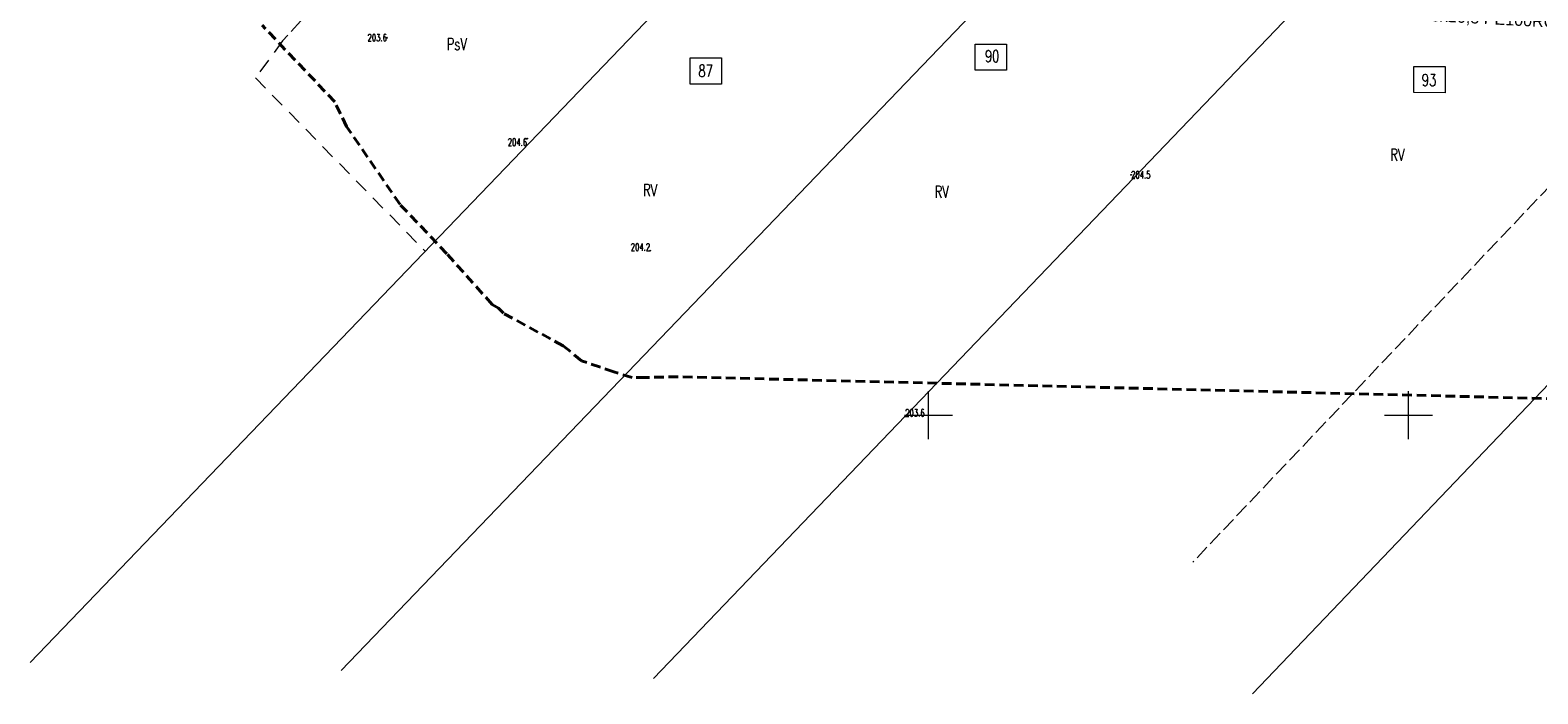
# Model space of a CAD drawing. Header units: metres. Extents: x 7496982 to 7497528, y 5603168 to 5605598.
# Tile 11 of 74: x 7497056 to 7497213, y 5603421 to 5603490. Entities that reach past the tile are written whole.
import ezdxf
from ezdxf.enums import TextEntityAlignment as Align

# ---------------------------------------------------------------- set-up
doc = ezdxf.new("R2010")
doc.units = ezdxf.units.M
doc.header["$MEASUREMENT"] = 0
for name, pattern in [('1', [0]), ('2', [1.5, 1, -0.5]), ('4', [2.5, 1.5, -1]), ('GDE', [0]), ('GUK', [2, 1.5, -0.5])]:
    doc.linetypes.add(name, pattern=pattern)
doc.layers.get('0').update_dxf_attribs({"color": 250, "linetype": 'CONTINUOUS', "lineweight": 100})
for name, color, linetype, lineweight in [('! IS_opis woda', 7, 'CONTINUOUS', 9), ('2_granice działek', 6, 'CONTINUOUS', 20), ('_MAPA_L_0', 7, '1', 18), ('EDZPD_L_0', 3, 'GDE', 18), ('EDZTD_T_0', 3, 'CONTINUOUS', 18), ('EKLPK_L_0', 90, 'GUK', 18), ('EKLTK_T_0', 90, 'CONTINUOUS', 25), ('EUZPU_L_0', 90, '4', 18), ('OTR_T_1', 7, 'CONTINUOUS', 18), ('ZAKRES_L_0', 1, '2', 40), ('ZAKRES_L_0_a', 1, '2', 40)]:
    doc.layers.add(name, color=color, linetype=linetype, lineweight=lineweight)
doc.styles.add('R', font='arial.ttf')
doc.styles.get("Standard").update_dxf_attribs({"font": 'Simplex.SHX', "width": 0.75})

# ---------------------------------------------------------------- blocks, each defined once
blk = doc.blocks.new('2_OTRN')
at = {"linetype": 'Continuous'}
blk.add_circle((0, 0), 0.045, dxfattribs=at)

msp = doc.modelspace()

# ---------------------------------------------------------------- linework, layer by layer
at = {"layer": '2_granice działek'}
for points in [[(7497154.85976, 5603488.70035), (7497158.13282, 5603488.69434), (7497158.12781, 5603485.96853), (7497154.85475, 5603485.97454)], [(7497125.15626, 5603487.26379), (7497128.42932, 5603487.25777), (7497128.42431, 5603484.53196), (7497125.15125, 5603484.53798)], [(7497200.56846, 5603486.36519), (7497203.84153, 5603486.35917), (7497203.83651, 5603483.63336), (7497200.56345, 5603483.63938)]]:
    msp.add_lwpolyline(points, close=True, dxfattribs=at)
at = {"layer": '_MAPA_L_0', "linetype": '1'}
for p, q in [((7497150, 5603447.5), (7497150, 5603452.5)), ((7497200, 5603447.5), (7497200, 5603452.5)), ((7497147.5, 5603450), (7497152.5, 5603450)), ((7497197.5, 5603450), (7497202.5, 5603450))]:
    msp.add_line(p, q, dxfattribs=at)
at = {"layer": 'EDZPD_L_0', "linetype": 'GDE'}
for p, q in [((7497126.2, 5603496.96), (7497056.38646, 5603424.21969)), ((7497088.77944, 5603423.38716), (7497157.96, 5603495.45)), ((7497121.35499, 5603422.54994), (7497189.77, 5603493.94)), ((7497250.68, 5603491.05), (7497183.75339, 5603420.94624))]:
    msp.add_line(p, q, dxfattribs=at)
at = {"layer": 'EKLPK_L_0', "linetype": 'GUK'}
for p, q in [((7497092.6038, 5603500.0548), (7497082.69403, 5603489.02644)), ((7497232.68025, 5603492.83277), (7497177.53269, 5603434.6819))]:
    msp.add_line(p, q, dxfattribs=at)
at = {"layer": 'EUZPU_L_0', "linetype": '4'}
for p, q in [((7497082.69403, 5603489.02644), (7497079.86154, 5603485.18073)), ((7497079.86154, 5603485.18073), (7497097.55077, 5603467.10972))]:
    msp.add_line(p, q, dxfattribs=at)
at = {"layer": 'ZAKRES_L_0', "linetype": '2'}
for p, q in [((7497088.13204, 5603482.67783), (7497080.55668, 5603490.66654)), ((7497089.36295, 5603480.09381), (7497088.13204, 5603482.67783)), ((7497094.933, 5603471.98055), (7497089.36295, 5603480.09381)), ((7497099.80634, 5603466.83992), (7497094.933, 5603471.98055)), ((7497104.52384, 5603461.55591), (7497099.80634, 5603466.83992)), ((7497105.17608, 5603461.17566), (7497104.52384, 5603461.55591)), ((7497105.6955, 5603460.62775), (7497105.17608, 5603461.17566)), ((7497111.91886, 5603457.24466), (7497105.6955, 5603460.62775)), ((7497113.83673, 5603455.68357), (7497111.91886, 5603457.24466)), ((7497117.21943, 5603454.52468), (7497113.83673, 5603455.68357)), ((7497119.09871, 5603453.92957), (7497117.21943, 5603454.52468)), ((7497120.5445, 5603453.93709), (7497119.09871, 5603453.92957)), ((7497123.91217, 5603454.01727), (7497120.5445, 5603453.93709)), ((7497327.82218, 5603448.88431), (7497123.91217, 5603454.01727))]:
    msp.add_line(p, q, dxfattribs=at)
at = {"layer": 'ZAKRES_L_0_a', "linetype": '2'}
for p, q in [((7497089.36295, 5603480.09381), (7497088.13204, 5603482.67783)), ((7497094.933, 5603471.98055), (7497089.36295, 5603480.09381)), ((7497099.80634, 5603466.83992), (7497094.933, 5603471.98055)), ((7497104.52384, 5603461.55591), (7497099.80634, 5603466.83992)), ((7497105.17608, 5603461.17566), (7497104.52384, 5603461.55591)), ((7497105.6955, 5603460.62775), (7497105.17608, 5603461.17566)), ((7497111.91886, 5603457.24466), (7497105.6955, 5603460.62775))]:
    msp.add_line(p, q, dxfattribs=at)

# ---------------------------------------------------------------- block references
at = {"layer": 'OTR_T_1'}
for p in [(7497093.5633, 5603489.36977), (7497108.17312, 5603478.84855), (7497171.103, 5603475.07199), (7497120.99176, 5603467.16052), (7497147.56831, 5603449.87161)]:
    msp.add_blockref('2_OTRN', p, dxfattribs=at)

# ---------------------------------------------------------------- texts
at = {"layer": 'EDZTD_T_0', "width": 0.7}
for s, p in [('90', (7497155.87598, 5603488.07507)), ('87', (7497126.03086, 5603486.53513)), ('93', (7497201.40304, 5603485.57511))]:
    msp.add_text(s, height=1.25001, dxfattribs=at).set_placement(p, align=Align.TOP_LEFT)
at = {"layer": 'EKLTK_T_0', "width": 0.7}
for s, p in [('PsV', (7497099.78979, 5603489.3301)), ('RV', (7497198.11691, 5603477.7826)), ('RV', (7497120.24974, 5603474.11125)), ('RV', (7497150.63143, 5603473.92176))]:
    msp.add_text(s, height=1.25001, dxfattribs=at).set_placement(p, align=Align.TOP_LEFT)
at = {"layer": 'OTR_T_1', "lineweight": 9, "width": 0.7}
msp.add_text('203.6', height=0.75, dxfattribs=at).set_placement((7497093.5633, 5603489.36977), align=Align.MIDDLE_RIGHT)
msp.add_text('204.6', height=0.75, dxfattribs=at).set_placement((7497108.17312, 5603478.84855), align=Align.TOP_RIGHT)
msp.add_text('204.5', height=0.75, dxfattribs=at).set_placement((7497171.103, 5603475.07199), align=Align.MIDDLE_LEFT)
msp.add_text('204.2', height=0.75, dxfattribs=at).set_placement((7497120.99176, 5603467.16052), align=Align.RIGHT)
msp.add_text('203.6', height=0.75, dxfattribs=at).set_placement((7497147.56831, 5603449.87161))

# ---------------------------------------------------------------- next in the draw order: texts
at = {"layer": '! IS_opis woda', "color": 7, "lineweight": 9, "insert": (7497195.98997, 5603492.63786), "char_height": 1.2, "attachment_point": 1, "rotation": 356.9509086, "style": 'R', "bg_fill": 2}
msp.add_mtext_dynamic_manual_height_columns('w - {\\fArial|b0|i0|c238|p34;dn225x20,5} PE100RC {\\fArial|b0|i0|c238|p34;PN16 }SDR11  ', width=34.9196507, gutter_width=12.5, heights=[0], dxfattribs=at)

doc.saveas('drawing.dxf')
